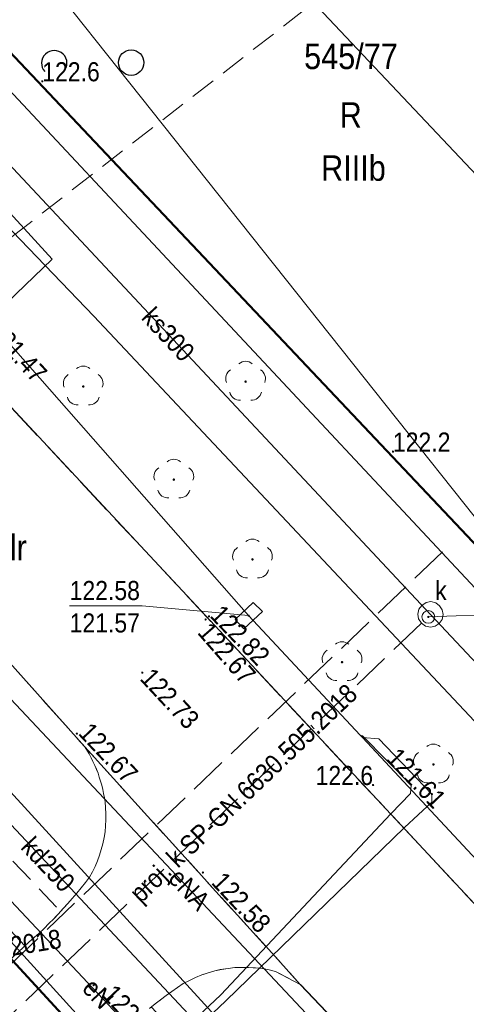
# Model space of a CAD drawing. Header units: metres. Extents: x 0 to 6446955, y 0 to 5658558.
# Tile 76 of 188: x 6440987 to 6441005, y 5654753 to 5654791. Entities that reach past the tile are written whole.
import ezdxf
from ezdxf.enums import TextEntityAlignment as Align

# ---------------------------------------------------------------- set-up
doc = ezdxf.new("R2010")
doc.units = ezdxf.units.M
doc.header["$MEASUREMENT"] = 0
for name, pattern in [('1.0_0.5', [1.5, 1, -0.5]), ('1.5_0.5', [2, 1.5, -0.5]), ('219-500', [0]), ('PRZER3-1', [4, 3, -1])]:
    doc.linetypes.add(name, pattern=pattern)
doc.layers.get('0').update_dxf_attribs({"color": 2, "linetype": 'CONTINUOUS', "lineweight": 5})
for name, color, linetype in [('209-oznaczenie konturu klasyfikacyjnego', 7, 'CONTINUOUS'), ('210-oznaczenie konturu użytku gruntowego', 7, 'CONTINUOUS'), ('211-numer działki ewidencyjnej', 7, 'CONTINUOUS'), ('217-kontur klasyfikacyjny', 7, 'CONTINUOUS'), ('218-kontur użytku gruntowego', 7, 'CONTINUOUS'), ('219-działka ewidencyjna', 7, 'CONTINUOUS'), ('chodnik', 7, 'CONTINUOUS'), ('drzewo liściaste', 7, 'CONTINUOUS'), ('jezdnia', 7, 'CONTINUOUS'), ('komora podziemna', 7, 'CONTINUOUS'), ('krawężnik', 7, 'CONTINUOUS'), ('obudowa ochronna przewodu', 7, 'CONTINUOUS'), ('pikieta naturalna', 7, 'CONTINUOUS'), ('pikieta naturalna-Atr2', 7, 'CONTINUOUS'), ('pikieta sztuczna', 7, 'CONTINUOUS'), ('pikieta sztuczna-Atr2', 7, 'CONTINUOUS'), ('przewód ciepłowniczy', 7, 'CONTINUOUS'), ('przewód elektroenergetyczny podziemny', 7, 'CONTINUOUS'), ('przewód elektroenergetyczny podziemny-Atr1', 7, 'CONTINUOUS'), ('przewód kanalizacyjny', 7, 'CONTINUOUS'), ('przewód kanalizacyjny - ob. projektowany', 7, 'CONTINUOUS'), ('przewód kanalizacyjny - ob. projektowany-Atr1', 7, 'CONTINUOUS'), ('przewód kanalizacyjny-Atr1', 7, 'CONTINUOUS'), ('przewód telekomunikacyjny podziemny', 7, 'CONTINUOUS'), ('przewód wodociągowy', 7, 'CONTINUOUS'), ('przewód wodociągowy - ob. projektowany', 7, 'CONTINUOUS'), ('rzedna', 7, 'CONTINUOUS'), ('rzedna-Atr2', 7, 'CONTINUOUS'), ('rzedna-Atr3', 7, 'CONTINUOUS'), ('właz do komory lub kanału - okrągły', 7, 'CONTINUOUS'), ('właz do komory lub kanału - okrągły-Atr17', 7, 'CONTINUOUS'), ('zadrzewienie  zakrzewienie', 7, 'CONTINUOUS')]:
    doc.layers.add(name, color=color, linetype=linetype)
doc.layers.add('z - kartowanie', color=1, linetype='CONTINUOUS', lineweight=5)
doc.layers.add('z - MPZT', color=121, linetype='PRZER3-1', lineweight=18)
doc.styles.add('MapaZas', font='geodezja.shx', dxfattribs={"width": 0.9})
doc.linetypes.add('NLZ', pattern='A,3,-1,[35,msgB.shx,S=0.008,R=0,X=-0.5,Y=0],3', length=7)

# ---------------------------------------------------------------- blocks, each defined once
blk = doc.blocks.new('PW01')
at = {"linetype": 'Continuous', "lineweight": 13}
h = blk.add_hatch(color=0, dxfattribs=at)
edge = h.paths.add_edge_path()
edge.add_arc((0, 0), 0.045, 0, 360)
blk = doc.blocks.new('OP021')
at = {"linetype": 'Continuous', "lineweight": 13}
h = blk.add_hatch(color=0, dxfattribs=at)
edge = h.paths.add_edge_path()
edge.add_arc((0, 0), 0.05, 0, 360)
at = {"color": 0, "linetype": 'Continuous', "lineweight": 13}
for centre, start, end in [((0, 0.4), 49.272, 130.728), ((-0.38, 0.124), 121.308, 202.548), ((0.38, 0.124), 337.452, 58.692), ((-0.235, -0.324), 193.221, 274.871), ((0.235, -0.324), 265.129, 346.779)]:
    blk.add_arc(centre, 0.4, start, end, dxfattribs=at)
blk = doc.blocks.new('US22')
at = {"color": 0, "linetype": 'Continuous', "lineweight": 13}
blk.add_circle((0, 0), 0.25, dxfattribs=at)
blk = doc.blocks.new('OTZK')
at = {"color": 0, "linetype": 'Continuous'}
for centre in [(-1.501, 1.501), (1.499, -1.499)]:
    blk.add_circle(centre, 0.5, dxfattribs=at)
for centre in [(1.478, 1.476), (-1.522, -1.524)]:
    blk.add_arc(centre, 0.5, 318.85, 221.162, dxfattribs=at)

msp = doc.modelspace()

# ---------------------------------------------------------------- linework, layer by layer
at = {"layer": '217-kontur klasyfikacyjny', "color": 3, "linetype": 'Continuous', "lineweight": 13}
for points in [[(6440969.472, 5654816.484), (6441010.23, 5654765.19)], [(6441010.23, 5654765.19), (6440969.472, 5654816.484)], [(6440965.361, 5654812.715), (6441010.23, 5654765.19)]]:
    msp.add_lwpolyline(points, dxfattribs=at)
at = {"layer": '217-kontur klasyfikacyjny', "color": 3, "linetype": 'Continuous', "lineweight": 13, "flags": 128}
msp.add_lwpolyline([(6440996.06, 5654744.3), (6440984.25, 5654757.15)], dxfattribs=at)
at = {"layer": '218-kontur użytku gruntowego', "color": 3, "linetype": 'Continuous', "lineweight": 13}
for points in [[(6441010.23, 5654765.19), (6440965.361, 5654812.715)], [(6440965.361, 5654812.715), (6441010.23, 5654765.19)]]:
    msp.add_lwpolyline(points, dxfattribs=at)
at = {"layer": '218-kontur użytku gruntowego', "color": 3, "linetype": 'Continuous', "lineweight": 13, "flags": 128}
for points in [[(6440996.06, 5654744.3), (6440984.25, 5654757.15)], [(6440984.25, 5654757.15), (6440996.06, 5654744.3)]]:
    msp.add_lwpolyline(points, dxfattribs=at)
at = {"layer": '219-działka ewidencyjna', "color": 3, "linetype": '219-500', "lineweight": 13}
msp.add_lwpolyline([(6441113.27, 5654656.02), (6440965.361, 5654812.714)], dxfattribs=at)
at = {"layer": '219-działka ewidencyjna', "color": 3, "linetype": '219-500', "lineweight": 13, "flags": 128}
for points in [[(6440979.07, 5654769.37), (6441020.15, 5654724.4)], [(6440996.06, 5654744.3), (6440984.25, 5654757.15)]]:
    msp.add_lwpolyline(points, dxfattribs=at)
at = {"layer": 'chodnik', "color": 7, "linetype": '1.0_0.5', "lineweight": 13, "flags": 128}
msp.add_lwpolyline([(6440980.53, 5654762.09), (6440987.28, 5654754.96), (6440987.44, 5654755.1), (6440987.65, 5654755.28), (6440987.85, 5654755.46), (6440988.04, 5654755.64), (6440988.23, 5654755.83), (6440988.42, 5654756.02), (6440988.61, 5654756.22), (6440988.69, 5654756.31), (6440981.97, 5654763.41), (6440979.17, 5654766.58), (6440961.9, 5654785.16), (6440960.55, 5654786.59), (6440955.77, 5654791.75), (6440951.12, 5654796.56), (6440949.8, 5654795.26)], close=True, dxfattribs=at)
at = {"layer": 'jezdnia', "color": 7, "linetype": '1.5_0.5', "lineweight": 13}
for points in [[(6441108.04, 5654645.68), (6441101.99, 5654652.14), (6441088.28, 5654667.32), (6441069.91, 5654686.77), (6441069.5, 5654687.22), (6441045.72, 5654712.8), (6441044.23, 5654714.4), (6441037.02, 5654722.12), (6441014.05, 5654746.81), (6441013.69, 5654747.24), (6440979.44, 5654783.96), (6440979.03, 5654784.41), (6440958.525, 5654806.447)], [(6440953.435, 5654801.78), (6440964.82, 5654789.35), (6440983.59, 5654769.41), (6440986.02, 5654766.81), (6440986.68, 5654766.1), (6440989.64, 5654762.78), (6440998.11, 5654753.44), (6441004.18, 5654747.07), (6441022.71, 5654727.16), (6441022.79, 5654727.07), (6441022.86, 5654726.99), (6441023.7, 5654726.09), (6441028.12, 5654721.42), (6441028.19, 5654721.35), (6441028.28, 5654721.25), (6441028.36, 5654721.16), (6441028.61, 5654720.89), (6441038.05, 5654710.82), (6441038.2, 5654710.67), (6441038.35, 5654710.5), (6441039.21, 5654709.5), (6441111.88, 5654631.28)], [(6440992.2, 5654752.5), (6440992.4, 5654752.67), (6440992.62, 5654752.83), (6440992.84, 5654753), (6440993.06, 5654753.16), (6440993.28, 5654753.32), (6440993.51, 5654753.47), (6440993.75, 5654753.6), (6440993.99, 5654753.71), (6440994.24, 5654753.81), (6440994.49, 5654753.9), (6440994.75, 5654753.97), (6440994.96, 5654754.02), (6440995.28, 5654754.07), (6440995.54, 5654754.1), (6440995.81, 5654754.11), (6440996.08, 5654754.11), (6440996.35, 5654754.09), (6440996.62, 5654754.06), (6440996.88, 5654754.01), (6440997.14, 5654753.95), (6440998.11, 5654753.44), (6440989.64, 5654762.78), (6440989.81, 5654762.5), (6440989.89, 5654762.35), (6440989.96, 5654762.2), (6440990.03, 5654762.05), (6440990.1, 5654761.89), (6440990.16, 5654761.74), (6440990.21, 5654761.59), (6440990.26, 5654761.43), (6440990.31, 5654761.27), (6440990.35, 5654761.11), (6440990.38, 5654760.95), (6440990.41, 5654760.78), (6440990.44, 5654760.62), (6440990.46, 5654760.39), (6440990.47, 5654760.15), (6440990.47, 5654759.91), (6440990.46, 5654759.68), (6440990.44, 5654759.44), (6440990.4, 5654759.21), (6440990.35, 5654758.97), (6440990.29, 5654758.75), (6440990.22, 5654758.52), (6440990.14, 5654758.3), (6440990.05, 5654758.08), (6440989.94, 5654757.87), (6440989.83, 5654757.66), (6440989.67, 5654757.45), (6440989.5, 5654757.24), (6440989.33, 5654757.03), (6440989.15, 5654756.82), (6440988.98, 5654756.62), (6440988.69, 5654756.31), (6440988.61, 5654756.22), (6440988.42, 5654756.02), (6440988.23, 5654755.83), (6440988.04, 5654755.64), (6440987.85, 5654755.46), (6440987.65, 5654755.28), (6440987.44, 5654755.1), (6440987.28, 5654754.96), (6440987.24, 5654754.92), (6440986.56, 5654754.28)]]:
    msp.add_lwpolyline(points, dxfattribs=at)
at = {"layer": 'jezdnia', "color": 7, "linetype": '1.5_0.5', "lineweight": 13, "flags": 128}
msp.add_lwpolyline([(6440992.26, 5654752.55), (6440999.84, 5654744.38), (6441002.76, 5654747.09), (6441002.93, 5654747.23), (6441003.14, 5654747.32), (6441003.35, 5654747.37), (6441003.58, 5654747.38), (6441003.8, 5654747.32), (6441004, 5654747.22), (6441004.18, 5654747.07), (6440998.11, 5654753.44), (6440997.14, 5654753.95), (6440996.88, 5654754.01), (6440996.62, 5654754.06), (6440996.35, 5654754.09), (6440996.08, 5654754.11), (6440995.81, 5654754.11), (6440995.54, 5654754.1), (6440995.28, 5654754.07), (6440995.01, 5654754.03), (6440994.75, 5654753.97), (6440994.49, 5654753.9), (6440994.24, 5654753.81), (6440993.99, 5654753.71), (6440993.75, 5654753.6), (6440993.51, 5654753.47), (6440993.28, 5654753.32), (6440993.06, 5654753.16), (6440992.84, 5654753), (6440992.62, 5654752.83), (6440992.4, 5654752.67)], close=True, dxfattribs=at)
at = {"layer": 'komora podziemna', "color": 6, "linetype": 'Continuous', "lineweight": 13, "flags": 128}
msp.add_lwpolyline([(6440995.55, 5654767.79), (6440996.26, 5654768.45), (6440996.63, 5654768.1), (6440995.89, 5654767.42)], close=True, dxfattribs=at)
at = {"layer": 'komora podziemna', "color": 32, "linetype": 'Continuous', "lineweight": 13, "flags": 128}
msp.add_lwpolyline([(6441003.73, 5654767.98), (6441003.68, 5654767.79), (6441003.57, 5654767.63), (6441003.41, 5654767.52), (6441003.22, 5654767.49), (6441003.03, 5654767.53), (6441002.87, 5654767.64), (6441002.76, 5654767.81), (6441002.73, 5654768), (6441002.77, 5654768.19), (6441002.88, 5654768.34), (6441003.05, 5654768.45), (6441003.24, 5654768.49), (6441003.43, 5654768.44), (6441003.58, 5654768.33), (6441003.69, 5654768.17)], close=True, dxfattribs=at)
at = {"layer": 'krawężnik', "color": 7, "linetype": 'Continuous', "lineweight": 13}
for points in [[(6440958.525, 5654806.447), (6440979.03, 5654784.41), (6440979.44, 5654783.96), (6441013.69, 5654747.24)], [(6440989.64, 5654762.78), (6440989.73, 5654762.64), (6440989.81, 5654762.5), (6440989.89, 5654762.35), (6440989.96, 5654762.2), (6440990.03, 5654762.05), (6440990.1, 5654761.9), (6440990.16, 5654761.74), (6440990.21, 5654761.59), (6440990.26, 5654761.43), (6440990.31, 5654761.27), (6440990.35, 5654761.11), (6440990.38, 5654760.95), (6440990.41, 5654760.78), (6440990.44, 5654760.62), (6440990.46, 5654760.39), (6440990.47, 5654760.15), (6440990.47, 5654759.91), (6440990.46, 5654759.68), (6440990.44, 5654759.44), (6440990.4, 5654759.21), (6440990.35, 5654758.97), (6440990.29, 5654758.75), (6440990.22, 5654758.52), (6440990.14, 5654758.3), (6440990.05, 5654758.08), (6440989.94, 5654757.87), (6440989.83, 5654757.66), (6440989.67, 5654757.45), (6440989.5, 5654757.24), (6440989.33, 5654757.03), (6440989.15, 5654756.82), (6440988.98, 5654756.62), (6440988.79, 5654756.42), (6440988.69, 5654756.31), (6440988.61, 5654756.22), (6440988.42, 5654756.02), (6440988.23, 5654755.83), (6440988.04, 5654755.64), (6440987.85, 5654755.46), (6440987.65, 5654755.28), (6440987.44, 5654755.1), (6440987.28, 5654754.96), (6440987.24, 5654754.92), (6440986.56, 5654754.28)]]:
    msp.add_lwpolyline(points, dxfattribs=at)
at = {"layer": 'krawężnik', "color": 7, "linetype": 'Continuous', "lineweight": 13, "flags": 128}
for points in [[(6440989.64, 5654762.78), (6440986.68, 5654766.1), (6440986.02, 5654766.81), (6440983.59, 5654769.41)], [(6440998.11, 5654753.44), (6440997.14, 5654753.95), (6440996.88, 5654754.01), (6440996.62, 5654754.06), (6440996.35, 5654754.09), (6440996.08, 5654754.11), (6440995.81, 5654754.11), (6440995.54, 5654754.1), (6440995.28, 5654754.07), (6440995.01, 5654754.03), (6440994.75, 5654753.97), (6440994.49, 5654753.9), (6440994.24, 5654753.81), (6440993.99, 5654753.71), (6440993.75, 5654753.6), (6440993.51, 5654753.47), (6440993.28, 5654753.32), (6440993.06, 5654753.16), (6440992.84, 5654753), (6440992.62, 5654752.83), (6440992.4, 5654752.67), (6440992.19, 5654752.49)]]:
    msp.add_lwpolyline(points, dxfattribs=at)
at = {"layer": 'obudowa ochronna przewodu', "color": 7, "linetype": 'Continuous', "lineweight": 35, "flags": 128}
for points in [[(6440994.99, 5654753.03), (6441001.67, 5654760.15)], [(6441002.2, 5654759.61), (6440995.18, 5654752.8)]]:
    msp.add_lwpolyline(points, dxfattribs=at)
at = {"layer": 'przewód ciepłowniczy', "color": 212, "linetype": 'Continuous', "lineweight": 13}
msp.add_lwpolyline([(6440996.08, 5654767.94), (6440985.86, 5654779.56), (6440988.36, 5654781.95), (6440985.72, 5654784.83), (6440983.15, 5654782.56), (6440959.632, 5654807.461)], dxfattribs=at)
at = {"layer": 'przewód ciepłowniczy', "color": 212, "linetype": 'Continuous', "lineweight": 13, "flags": 128}
for points in [[(6441124.1, 5654629.78), (6441120.83, 5654633.31), (6441123.34, 5654635.76), (6441120.63, 5654638.68), (6441118.06, 5654636.26), (6441089.56, 5654667.15), (6441065.86, 5654692.73), (6441068.37, 5654695.22), (6441065.66, 5654698.05), (6441063.12, 5654695.65), (6441024.25, 5654737.71), (6441000.55, 5654763.15), (6441000.46, 5654763.24), (6440996.08, 5654767.94)], [(6440973.74, 5654724.24), (6440975.92, 5654726.36), (6440979.88, 5654730.31), (6440984.67, 5654735.08), (6440985.26, 5654735.64), (6440985.31, 5654736.02), (6440981.53, 5654739.71), (6440981.57, 5654740.02), (6440991.34, 5654749.15), (6440995.18, 5654752.8), (6441002.2, 5654759.61), (6441003.28, 5654760.61), (6441003.28, 5654760.92), (6441001.2, 5654763.1), (6441000.55, 5654763.15)], [(6440974.17, 5654724.17), (6440976.17, 5654726.14), (6440980.1, 5654730.06), (6440984.8, 5654734.91), (6440985.71, 5654735.79), (6440985.71, 5654736.08), (6440981.54, 5654740.17), (6440981.56, 5654740.44), (6440991.14, 5654749.4), (6440994.99, 5654753.03), (6441001.67, 5654760.15), (6441002.44, 5654760.94), (6441002.46, 5654761.27), (6441000.56, 5654763.22), (6441000.46, 5654763.24)]]:
    msp.add_lwpolyline(points, dxfattribs=at)
at = {"layer": 'przewód elektroenergetyczny podziemny', "color": 1, "linetype": 'Continuous', "lineweight": 13, "flags": 128}
for points in [[(6440965.45, 5654805.6), (6440983.91, 5654786.04), (6440989.99, 5654779.72), (6441019.91, 5654747.86), (6441045.24, 5654720.53), (6441049.34, 5654716.08), (6441050.1, 5654715.3), (6441064.73, 5654699.5), (6441069.69, 5654693.94), (6441105.43, 5654655.8)], [(6440983.87, 5654767.7), (6441003.63, 5654746.66), (6441003.68, 5654746.45)], [(6441000.03, 5654742.56), (6440980.28, 5654763.6)]]:
    msp.add_lwpolyline(points, dxfattribs=at)
at = {"layer": 'przewód kanalizacyjny', "color": 34, "linetype": 'Continuous', "lineweight": 13, "flags": 128}
for points in [[(6441003.23, 5654767.99), (6440982.61, 5654790.01)], [(6441005.55, 5654739.63), (6440970.84, 5654776.69)], [(6441023.56, 5654746.33), (6441003.23, 5654767.99)]]:
    msp.add_lwpolyline(points, dxfattribs=at)
at = {"layer": 'przewód kanalizacyjny - ob. projektowany', "color": 34, "linetype": '1.5_0.5', "lineweight": 13, "flags": 128}
for points in [[(6441002.87, 5654767.64), (6440981.89, 5654747.61)], [(6440998.66, 5654763.49), (6440998.52, 5654763.63)]]:
    msp.add_lwpolyline(points, dxfattribs=at)
at = {"layer": 'przewód telekomunikacyjny podziemny', "color": 30, "linetype": 'Continuous', "lineweight": 13, "flags": 128}
msp.add_lwpolyline([(6441016.45, 5654722.92), (6441015.79, 5654723.22), (6441009.6, 5654729.81), (6440996.73, 5654744.11), (6440978.27, 5654764.44), (6440977.71, 5654764.81)], dxfattribs=at)
at = {"layer": 'przewód wodociągowy', "color": 5, "linetype": 'Continuous', "lineweight": 13}
msp.add_lwpolyline([(6440964.704, 5654812.113), (6441014.82, 5654758.5)], dxfattribs=at)
at = {"layer": 'przewód wodociągowy - ob. projektowany', "color": 5, "linetype": '1.5_0.5', "lineweight": 13}
msp.add_lwpolyline([(6441003.7, 5654770.45), (6440978.86, 5654746.71), (6440962.42, 5654730.95), (6440952.79, 5654721.8), (6440952.75, 5654721.76), (6440943.486, 5654712.885)], dxfattribs=at)
at = {"layer": 'rzedna-Atr2', "color": 6, "lineweight": 13, "flags": 128}
msp.add_lwpolyline([(6440996.08, 5654767.94), (6440991.9, 5654768.32), (6440989.046, 5654768.32)], dxfattribs=at)
at = {"layer": 'rzedna-Atr2', "color": 7, "lineweight": 13, "flags": 128}
msp.add_lwpolyline([(6441003.14, 5654767.89), (6441006.06, 5654768), (6441008.908, 5654768)], dxfattribs=at)
at = {"layer": 'z - MPZT', "linetype": 'NLZ', "lineweight": 35}
msp.add_lwpolyline([(6441134.063, 5654648.54), (6441120.542, 5654662.884), (6441017.553, 5654771.991), (6440984.7, 5654806.795)], dxfattribs=at)
at = {"layer": 'z - MPZT', "linetype": 'Continuous', "lineweight": 50}
for points in [[(6440977.428, 5654799.93), (6441010.281, 5654765.126), (6441113.27, 5654656.02), (6441127.07, 5654641.38), (6441189.5, 5654575.13), (6441198.538, 5654584.478)], [(6441155.76, 5654512.154), (6441170.17, 5654526.9), (6441155.84, 5654540.84), (6441168.61, 5654553.86), (6441133.22, 5654592.61), (6441106.62, 5654620.73), (6441092.95, 5654635.37), (6441030.23, 5654702.09), (6441032.251, 5654703.98), (6441022.29, 5654714.63), (6441016.51, 5654720.91), (6440996.06, 5654744.3), (6440984.25, 5654757.15), (6440975.96, 5654766.48), (6440959.13, 5654784.684)]]:
    msp.add_lwpolyline(points, dxfattribs=at)
at = {"layer": 'zadrzewienie  zakrzewienie', "color": 7, "linetype": '1.0_0.5', "lineweight": 13, "flags": 128}
msp.add_lwpolyline([(6440986.78, 5654782.84), (6440998.86, 5654792.21), (6441001.07, 5654802.58), (6440999.27, 5654802.96), (6440997.25, 5654798.45), (6440987.97, 5654796.27), (6440980.03, 5654798.24), (6440977.38, 5654800.46), (6440975.62, 5654798.79)], close=True, dxfattribs=at)

# ---------------------------------------------------------------- block references
at = {"layer": 'drzewo liściaste', "color": 94, "linetype": 'Continuous', "lineweight": 13}
for p in [(6440989.58, 5654776.95), (6440995.96, 5654777.14), (6440993.14, 5654773.29), (6440996.23, 5654770.15), (6440999.75, 5654766.11), (6441003.34, 5654762.09)]:
    msp.add_blockref('OP021', p, dxfattribs=at)
at = {"layer": 'pikieta naturalna', "color": 7, "linetype": 'Continuous', "lineweight": 13}
for p in [(6440987.97, 5654788.95), (6441001.75, 5654774.39), (6441000.97, 5654761.28)]:
    msp.add_blockref('PW01', p, dxfattribs=at)
at = {"layer": 'pikieta sztuczna', "color": 7, "linetype": 'Continuous', "lineweight": 13}
for p in [(6440994.39, 5654767.79), (6440994.52, 5654767.91), (6440991.9, 5654765.7), (6440989.33, 5654763.3)]:
    msp.add_blockref('PW01', p, dxfattribs=at)
at = {"layer": 'rzedna', "color": 6, "linetype": 'Continuous', "lineweight": 13}
msp.add_blockref('PW01', (6440996.08, 5654767.94), dxfattribs=at)
at = {"layer": 'rzedna', "color": 34, "linetype": 'Continuous', "lineweight": 13}
msp.add_blockref('PW01', (6441003.14, 5654767.89), dxfattribs=at)
at = {"layer": 'rzedna', "color": 212, "linetype": 'Continuous', "lineweight": 13}
msp.add_blockref('PW01', (6441003.28, 5654760.92), dxfattribs=at)
at = {"layer": 'właz do komory lub kanału - okrągły', "color": 7, "linetype": 'Continuous', "lineweight": 13}
msp.add_blockref('US22', (6441003.14, 5654767.89), dxfattribs=at)
at = {"layer": 'z - kartowanie', "color": 7, "linetype": 'Continuous', "lineweight": 13}
for p in [(6440994.28, 5654757.84), (6440989.99, 5654753.41)]:
    msp.add_blockref('PW01', p, dxfattribs=at)
at = {"layer": 'zadrzewienie  zakrzewienie', "color": 7, "linetype": 'Continuous', "lineweight": 13}
msp.add_blockref('OTZK', (6440989.964, 5654791.182), dxfattribs=at)

# ---------------------------------------------------------------- texts
at = {"layer": '209-oznaczenie konturu klasyfikacyjnego', "color": 3, "linetype": 'Continuous', "lineweight": 13, "style": 'MapaZas', "width": 0.9}
msp.add_text('RIIIb', height=1, dxfattribs=at).set_placement((6440998.927, 5654786.037), align=Align.TOP_LEFT)
at = {"layer": '210-oznaczenie konturu użytku gruntowego', "color": 3, "linetype": 'Continuous', "lineweight": 13, "style": 'MapaZas', "width": 0.9}
for s, p in [('R', (6440999.657, 5654787.127)), ('dr', (6440986.293, 5654770.117))]:
    msp.add_text(s, height=1, dxfattribs=at).set_placement(p)
at = {"layer": '211-numer działki ewidencyjnej', "color": 3, "linetype": 'Continuous', "lineweight": 13, "style": 'MapaZas', "width": 0.9}
msp.add_text('545/77', height=1, dxfattribs=at).set_placement((6440998.26, 5654790.429), align=Align.TOP_LEFT)
at = {"layer": 'pikieta naturalna-Atr2', "color": 7, "lineweight": 13, "style": 'MapaZas', "width": 0.9}
for s, p in [('122.6', (6440987.97, 5654788.95)), ('122.2', (6441001.75, 5654774.39))]:
    msp.add_text(s, height=0.75, dxfattribs=at).set_placement(p)
msp.add_text('122.6', height=0.75, dxfattribs=at).set_placement((6441000.97, 5654761.28), align=Align.RIGHT)
at = {"layer": 'pikieta sztuczna-Atr2', "color": 7, "lineweight": 13, "style": 'MapaZas', "width": 0.9}
for s, rotation, p in [('122.82', 313.828, (6440994.52, 5654767.91)), ('122.73', 312.934, (6440991.77, 5654765.44)), ('122.67', 313.203, (6440989.35, 5654763.29))]:
    msp.add_text(s, height=0.75, rotation=rotation, dxfattribs=at).set_placement(p)
msp.add_text('122.67', height=0.75, rotation=311.102, dxfattribs=at).set_placement((6440994.6, 5654767.75), align=Align.TOP_LEFT)
at = {"layer": 'przewód elektroenergetyczny podziemny-Atr1', "color": 1, "lineweight": 13, "style": 'MapaZas', "width": 0.9}
for s, rotation, p in [('eNA', 313.203, (6440993.75, 5654757.18)), ('eN', 313.188, (6440990.16, 5654753.08))]:
    msp.add_text(s, height=0.75, rotation=rotation, dxfattribs=at).set_placement(p, align=Align.MIDDLE_CENTER)
at = {"layer": 'przewód kanalizacyjny - ob. projektowany-Atr1', "color": 34, "lineweight": 13, "style": 'MapaZas', "width": 0.9}
for rotation, p in [(43.67, (6440995.87, 5654760.96)), (9.13, (6440982.86, 5654754.31))]:
    msp.add_text('proj. k SP-GN.6630.505.2018', height=0.75, rotation=rotation, dxfattribs=at).set_placement(p, align=Align.MIDDLE_CENTER)
at = {"layer": 'przewód kanalizacyjny-Atr1', "color": 34, "lineweight": 13, "style": 'MapaZas', "width": 0.9}
for s, rotation, p in [('ks300', 313.12, (6440992.92, 5654779)), ('kd250', 313.125, (6440988.2, 5654758.16))]:
    msp.add_text(s, height=0.75, rotation=rotation, dxfattribs=at).set_placement(p, align=Align.MIDDLE_CENTER)
at = {"layer": 'rzedna-Atr2', "color": 212, "lineweight": 13, "style": 'MapaZas', "width": 0.9}
msp.add_text('121.47', height=0.75, rotation=312.366, dxfattribs=at).set_placement((6440985.8, 5654779.07))
at = {"layer": 'rzedna-Atr2', "color": 6, "lineweight": 13, "style": 'MapaZas', "width": 0.9}
msp.add_text('122.58', height=0.75, dxfattribs=at).set_placement((6440989.046, 5654768.328), align=Align.BOTTOM_LEFT)
at = {"layer": 'rzedna-Atr2', "color": 212, "lineweight": 13, "style": 'MapaZas', "width": 0.9}
msp.add_text('121.61', height=0.75, rotation=313.654, dxfattribs=at).set_placement((6441001.72, 5654762.55), align=Align.MIDDLE_LEFT)
at = {"layer": 'rzedna-Atr3', "color": 6, "lineweight": 13, "style": 'MapaZas', "width": 0.9}
msp.add_text('121.57', height=0.75, dxfattribs=at).set_placement((6440989.046, 5654767.053), align=Align.BOTTOM_LEFT)
at = {"layer": 'właz do komory lub kanału - okrągły-Atr17', "color": 7, "lineweight": 13, "style": 'MapaZas', "width": 0.9}
msp.add_text('k', height=0.75, dxfattribs=at).set_placement((6441003.41, 5654768.55))
at = {"layer": 'z - kartowanie', "color": 7, "lineweight": 13, "style": 'MapaZas', "width": 0.9}
for s, p in [('122.58', (6440994.58, 5654757.417)), ('122.84', (6440990.29, 5654752.987))]:
    msp.add_text(s, height=0.75, rotation=313.1235, dxfattribs=at).set_placement(p)

doc.saveas('drawing.dxf')
